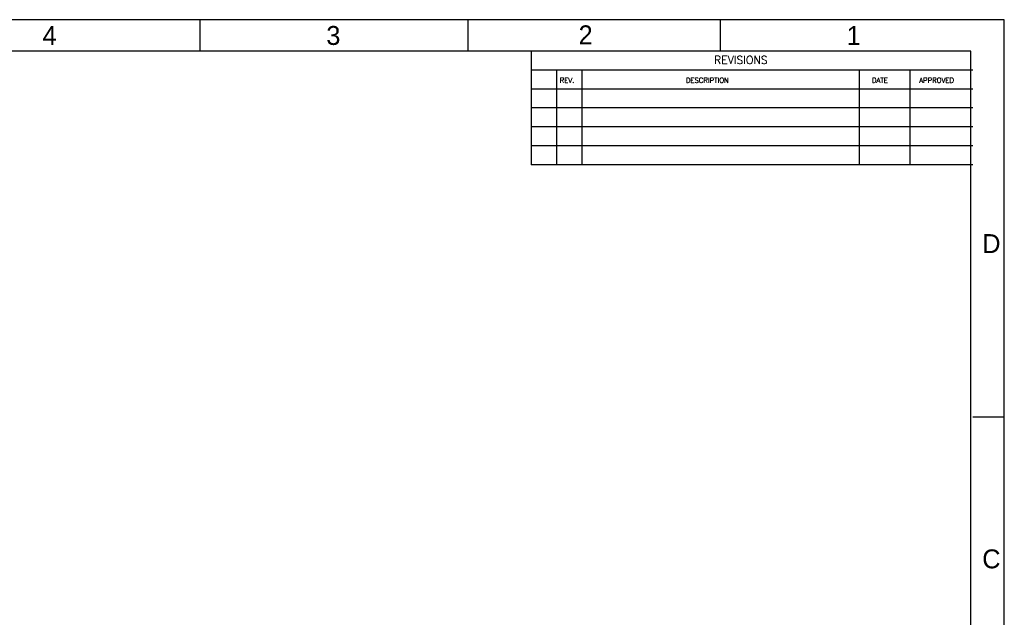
# Model space of a CAD drawing. Extents: x 44.4 to 78.4, y 44.1 to 66.1.
# Tile 6 of 6: x 62.7 to 78.4, y 56.6 to 66.1. Entities that reach past the tile are written whole.
import ezdxf

# ---------------------------------------------------------------- set-up
doc = ezdxf.new("R2010")
doc.units = 0
doc.header["$MEASUREMENT"] = 0
doc.layers.add('1', color=7, linetype='CONTINUOUS')
doc.styles.add('COMPLEX', font='COMPLEX')

msp = doc.modelspace()

# ---------------------------------------------------------------- linework, layer by layer
at = {"layer": '1', "color": 7}
for p, q in [((78.359, 66.076), (44.359, 66.076)), ((65.609, 65.576), (65.609, 66.076)), ((69.859, 65.576), (69.859, 66.076)), ((73.859, 65.576), (73.859, 66.076)), ((78.359, 44.076), (78.359, 66.076)), ((77.827, 65.576), (44.827, 65.576)), ((70.859, 65.576), (70.859, 63.776)), ((77.827, 44.576), (77.827, 65.576)), ((77.859, 65.276), (70.859, 65.276)), ((71.259, 65.276), (71.259, 63.776)), ((71.659, 65.276), (71.659, 63.776)), ((76.059, 65.276), (76.059, 63.776)), ((76.859, 65.276), (76.859, 63.776)), ((77.859, 64.976), (70.859, 64.976)), ((77.859, 64.676), (70.859, 64.676)), ((77.859, 64.376), (70.859, 64.376)), ((77.859, 64.076), (70.859, 64.076)), ((77.859, 63.776), (70.859, 63.776)), ((77.859, 59.776), (78.359, 59.776))]:
    msp.add_line(p, q, dxfattribs=at)

# ---------------------------------------------------------------- texts
for s, p in [('4', (63.109, 65.676)), ('3', (67.609, 65.676)), ('2', (71.609, 65.686)), ('1', (75.859, 65.676)), ('D', (78.009, 62.376)), ('C', (78.009, 57.376))]:
    msp.add_text(s, height=0.3, dxfattribs=at).set_placement(p)
at = {"layer": '1', "color": 7, "style": 'COMPLEX'}
for s, height, p in [('REVISIONS', 0.125, (73.759, 65.376)), ('REV.', 0.08, (71.309, 65.076)), ('DESCRIPTION', 0.08, (73.309, 65.076)), ('DATE', 0.08, (76.259, 65.076)), ('APPROVED', 0.08, (77.009, 65.076))]:
    msp.add_text(s, height=height, dxfattribs=at).set_placement(p)

doc.saveas('drawing.dxf')
